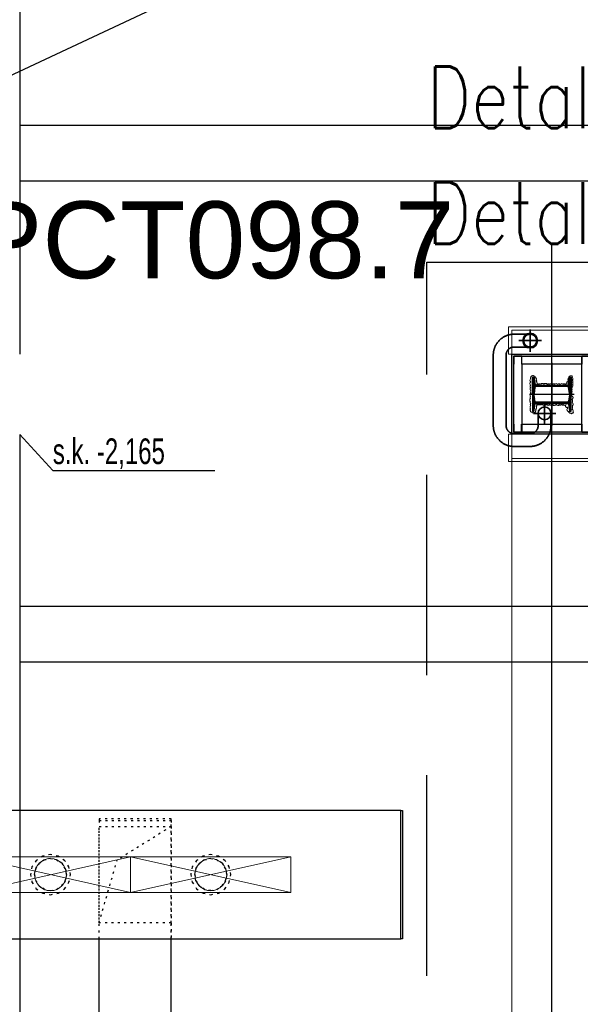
# Model space of a CAD drawing. Header units: centimetres. Extents: x -149939 to 48626, y -46000 to 152985.
# Tile 157 of 256: x -21760 to -18262, y 49195 to 55336. Entities that reach past the tile are written whole.
import ezdxf
from ezdxf import colors
from ezdxf.entities.mleader import LeaderData, LeaderLine
from ezdxf.math import Vec2, Vec3

# ---------------------------------------------------------------- set-up
doc = ezdxf.new("R2010")
doc.units = ezdxf.units.CM
doc.header["$LTSCALE"] = 50
doc.header["$PDMODE"] = 35
doc.header["$PDSIZE"] = 0.1
for name, pattern in [('Balustrady$0$DASHED', [0.75, 0.5, -0.25]), ('CADVENT_HIDDEN', [0.8, 0.25, -0.55]), ('DASHDOT2', [12.7, 6.35, -3.175, 0, -3.175]), ('DIVIDE', [31.75, 12.7, -6.35, 0, -6.35, 0, -6.35]), ('HIDDEN', [9.525, 6.35, -3.175]), ('Kondygnacja  -0_5$0$HIDDEN', [9.525, 6.35, -3.175]), ('Kondygnacja  -0_5$0$HIDDEN2', [4.7625, 3.175, -1.5875]), ('Obudowy i okł. słupów$0$HIDDEN', [9.525, 6.35, -3.175]), ('Osie rzutów$0$DASHDOT2', [12.7, 6.35, -3.175, 0, -3.175]), ('Przekrój B-B$0$DASHDOT2', [12.7, 6.35, -3.175, 0, -3.175])]:
    doc.linetypes.add(name, pattern=pattern)
doc.layers.get('0').update_dxf_attribs({"color": 8})
doc.layers.get('DEFPOINTS').update_dxf_attribs({"color": 8})
for name, color, linetype in [('01-103-Went PP_poziom-0_5$0$L_Nawiew', 7, 'Continuous'), ('ARCH_INFO_OSIE', 8, 'Continuous'), ('ARCH_INFO_OSIE_IST', 8, 'Przekrój B-B$0$DASHDOT2'), ('bgde-nawiewDETAILS', 1, 'Continuous'), ('bgde-nawiewEXP', 7, 'Continuous'), ('bgde-nawiewHIDDEN', 250, 'Continuous'), ('D1$0$ARCH_INFO_OPISY', 8, 'Continuous'), ('Kondygnacja  -0_5$0$ARCH_KONSTR_POWYŻEJ RZUTU', 8, 'Kondygnacja  -0_5$0$HIDDEN'), ('Kondygnacja  -0_5$0$ARCH_KONSTR_POWYŻEJ RZUTU_IST', 8, 'Kondygnacja  -0_5$0$HIDDEN2'), ('Kondygnacja -1$0$ARCH_STAL_IST', 8, 'Continuous'), ('Obudowy i okł. słupów$0$ARCH_GK', 8, 'Continuous'), ('Obudowy i okł. słupów$0$ARCH_PROFILE', 8, 'Continuous'), ('Osie rzutów$0$ARCH_INFO_OSIE_IST', 8, 'Osie rzutów$0$DASHDOT2'), ('Osie rzutów$0$ARCH_INFO_OSIE_OPISY_IST', 8, 'Continuous')]:
    doc.layers.add(name, color=color, linetype=linetype)
for name, color, linetype, lineweight in [('bgde_nawiewnik', 11, 'Continuous', 5), ('INSTALACJE', 8, 'Continuous', 35), ('Kondygnacja  -0_5$0$ARCH_INFO_WYMIARY', 8, 'Continuous', 9), ('Obudowy i okł. słupów$0$ARCH_hatch', 8, 'Continuous', 13), ('Obudowy i okł. słupów$0$ARCH_WIDOK', 8, 'Continuous', 13), ('RFCU', 6, 'Continuous', 30)]:
    doc.layers.add(name, color=color, linetype=linetype, lineweight=lineweight)
doc.styles.add('Arial', font='ARIAL.TTF')
doc.styles.add('Kondygnacja  -0_5$0$BIKTS', font='bikromsw.shx', dxfattribs={"width": 0.8})
doc.styles.add('Kondygnacja  -0_5$0$Romans', font='Romans.shx', dxfattribs={"width": 0.7})
doc.styles.add('ROMANS-50-CM', font='romans.shx', dxfattribs={"width": 0.8, "height": 10})
doc.dimstyles.new('Kondygnacja  -0_5$0$Wymiary 1-100', dxfattribs={"dimtxt": 12, "dimasz": 10, "dimexe": 5, "dimexo": 0, "dimgap": 4, "dimtad": 1, "dimrnd": 0.5, "dimzin": 12, "dimdsep": 46, "dimtxsty": 'Kondygnacja  -0_5$0$Romans', "dimblk": 'Kondygnacja  -0_5$0$_Oblique', "dimcen": 10, "dimdle": 10, "dimclrt": 55, "dimazin": 0, "dimtfac": 1, "dimtmove": 1, "dimatfit": 3, "dimfxl": 8, "dimfxlon": 1, "dimtolj": 1, "dimtzin": 0, "dimarcsym": 0})
pattern_1 = [(315, (-9168.25782, 10650.3877), (0.224506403, 0.224506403), [])]

# ---------------------------------------------------------------- blocks, each defined once
blk = doc.blocks.new('Osie rzutów')
at = {"layer": 'Osie rzutów$0$ARCH_INFO_OSIE_IST', "ltscale": 10}
blk.add_line((4436.04, 9800), (15156.54, 9800), dxfattribs=at)
blk = doc.blocks.new('Kondygnacja  -0_5$0$_Oblique')
at = {"color": 0, "linetype": 'ByBlock', "lineweight": -2}
blk.add_line((-0.5, -0.5), (0.5, 0.5), dxfattribs=at)
blk = doc.blocks.new('*D147')
at = {"layer": 'DEFPOINTS', "color": 0}
for p in [(5845, 52950), (6165.9, 52950), (-62690, 50660)]:
    blk.add_point(p, dxfattribs=at)
at = {"layer": 'Kondygnacja  -0_5$0$ARCH_INFO_WYMIARY', "color": 0, "lineweight": -2}
for p, q in [((6157.9, 52950), (6170.9, 52950)), ((6165.9, 50650), (6165.9, 52960)), ((6157.9, 50660), (6170.9, 50660))]:
    blk.add_line(p, q, dxfattribs=at)
at = {"layer": 'Kondygnacja  -0_5$0$ARCH_INFO_WYMIARY', "color": 0, "linetype": 'ByBlock', "lineweight": -2, "xscale": 10, "yscale": 10, "zscale": 10}
for p, rotation in [((6165.9, 52950), 90), ((6165.9, 50660), 270)]:
    blk.add_blockref('Kondygnacja  -0_5$0$_Oblique', p, dxfattribs=dict(at, rotation=rotation))
at = {"layer": 'Kondygnacja  -0_5$0$ARCH_INFO_WYMIARY', "color": 55, "insert": (6155.9, 51805), "char_height": 12, "attachment_point": 5, "rotation": 90, "style": 'Kondygnacja  -0_5$0$Romans'}
blk.add_mtext('\\A1;2290', dxfattribs=at)
blk = doc.blocks.new('Kondygnacja  -0_5$0$konstrukcja istniejąca -0.5')
at = {"layer": 'Kondygnacja  -0_5$0$ARCH_KONSTR_POWYŻEJ RZUTU_IST', "ltscale": 10}
for points in [[(9938, 10975), (9938, 9825)], [(9938, 9967.89), (10982, 9967.89)], [(10982, 9932.89), (9938, 9932.89)], [(9938, 9775), (9938, 8625)]]:
    blk.add_lwpolyline(points, dxfattribs=at)
at = {"layer": 'Kondygnacja  -0_5$0$ARCH_KONSTR_POWYŻEJ RZUTU_IST'}
blk.add_lwpolyline([(9938, 9775), (9958.69, 9752.53), (10059.84, 9752.53)], dxfattribs=at)
at = {"layer": 'Kondygnacja  -0_5$0$ARCH_KONSTR_POWYŻEJ RZUTU_IST', "ltscale": 10, "elevation": 0}
for points in [[(9938, 9667.89), (10982, 9667.89)], [(10982, 9632.89), (9938, 9632.89)]]:
    blk.add_lwpolyline(points, dxfattribs=at)
at = {"layer": 'Kondygnacja  -0_5$0$ARCH_KONSTR_POWYŻEJ RZUTU_IST', "style": 'Kondygnacja  -0_5$0$BIKTS', "width": 0.7}
blk.add_text('s.k. -2,165', height=16, dxfattribs=at).set_placement((9958.69, 9756.46))
blk = doc.blocks.new('pB słup')
at = {"layer": 'Kondygnacja -1$0$ARCH_STAL_IST'}
h = blk.add_hatch(dxfattribs=at)
h.set_pattern_fill('ANSI31', color=256, scale=0.1, angle=270, style=0)
h.set_pattern_definition(pattern_1)
edge = h.paths.add_edge_path()
edge.add_arc((24.9, 9.62), 0.87, 0, 82.02724)
edge.add_line((25.02, 10.48), (21.35, 11))
edge.add_arc((21.42, 11.51), 0.52, 180, 262.02724, ccw=False)
edge.add_line((20.9, 11.51), (20.9, 12))
edge.add_line((20.9, 12), (31.5, 12))
edge.add_line((31.5, 12), (31.5, 11.51))
edge.add_arc((30.98, 11.51), 0.52, 277.97276, 360, ccw=False)
edge.add_line((31.05, 11), (27.38, 10.48))
edge.add_arc((27.51, 9.62), 0.87, 97.97276, 180)
edge.add_line((26.64, 9.62), (26.64, -9.62))
edge.add_arc((27.51, -9.62), 0.87, 180, 262.02724)
edge.add_line((27.38, -10.48), (31.05, -11))
edge.add_arc((30.98, -11.51), 0.52, 360, 82.02724, ccw=False)
edge.add_line((31.5, -11.51), (31.5, -12))
edge.add_line((31.5, -12), (20.9, -12))
edge.add_line((20.9, -12), (20.9, -11.51))
edge.add_arc((21.42, -11.51), 0.52, 97.97276, 180, ccw=False)
edge.add_line((21.35, -11), (25.02, -10.48))
edge.add_arc((24.9, -9.62), 0.87, 277.97276, 0)
edge.add_line((25.76, -9.62), (25.76, 9.62))
h = blk.add_hatch(dxfattribs=at)
h.set_pattern_fill('ANSI31', color=256, scale=0.1, angle=270, style=0)
h.set_pattern_definition(pattern_1)
edge = h.paths.add_edge_path()
edge.add_arc((38.11, 9.62), 0.87, 97.97276, 180, ccw=False)
edge.add_line((37.98, 10.48), (41.65, 11))
edge.add_arc((41.58, 11.51), 0.52, 277.97276, 360)
edge.add_line((42.1, 11.51), (42.1, 12))
edge.add_line((42.1, 12), (31.5, 12))
edge.add_line((31.5, 12), (31.5, 11.51))
edge.add_arc((32.02, 11.51), 0.52, 180, 262.02724)
edge.add_line((31.95, 11), (35.62, 10.48))
edge.add_arc((35.5, 9.62), 0.87, 0, 82.02724, ccw=False)
edge.add_line((36.37, 9.62), (36.37, -9.62))
edge.add_arc((35.5, -9.62), 0.87, 277.97276, 360, ccw=False)
edge.add_line((35.62, -10.48), (31.95, -11))
edge.add_arc((32.02, -11.51), 0.52, 97.97276, 180)
edge.add_line((31.5, -11.51), (31.5, -12))
edge.add_line((31.5, -12), (42.1, -12))
edge.add_line((42.1, -12), (42.1, -11.51))
edge.add_arc((41.58, -11.51), 0.52, 0, 82.02724)
edge.add_line((41.65, -11), (37.98, -10.48))
edge.add_arc((38.11, -9.62), 0.87, 180, 262.02724, ccw=False)
edge.add_line((37.24, -9.62), (37.24, 9.62))
at = {"layer": 'Obudowy i okł. słupów$0$ARCH_hatch'}
h = blk.add_hatch(dxfattribs=at)
h.set_pattern_fill('AR-SAND', color=256, scale=0.01, style=0)
h.paths.add_polyline_path([(6.5, 25), (6.5, -25), (56.5, -25), (56.5, 25)])
h.paths.add_polyline_path([(55.25, 23.75), (55.25, -23.75), (7.75, -23.75), (7.75, 23.75)], flags=16)
at = {"layer": 'ARCH_INFO_OSIE', "linetype": 'DIVIDE', "ltscale": 0.1}
for points in [[(31.5, -14), (31.5, 14)], [(51.07, 0), (11.93, 0)], [(23.05, 0), (32.78, 0)]]:
    blk.add_lwpolyline(points, dxfattribs=at)
at = {"layer": 'Kondygnacja -1$0$ARCH_STAL_IST'}
for points in [[(25.76, 9.62, 0.37402), (25.02, 10.48), (21.35, 11, -0.37402), (20.9, 11.51), (20.9, 12), (31.5, 12), (31.5, 11.51, -0.37402), (31.05, 11), (27.38, 10.48, 0.37402), (26.64, 9.62), (26.64, -9.62, 0.37402), (27.38, -10.48), (31.05, -11, -0.37402), (31.5, -11.51), (31.5, -12), (20.9, -12), (20.9, -11.51, -0.37402), (21.35, -11), (25.02, -10.48, 0.37402), (25.76, -9.62)], [(37.24, 9.62, -0.37402), (37.98, 10.48), (41.65, 11, 0.37402), (42.1, 11.51), (42.1, 12), (31.5, 12), (31.5, 11.51, 0.37402), (31.95, 11), (35.62, 10.48, -0.37402), (36.37, 9.62), (36.37, -9.62, -0.37402), (35.62, -10.48), (31.95, -11, 0.37402), (31.5, -11.51), (31.5, -12), (42.1, -12), (42.1, -11.51, 0.37402), (41.65, -11), (37.98, -10.48, -0.37402), (37.24, -9.62)]]:
    blk.add_lwpolyline(points, format="xyb", close=True, dxfattribs=at)
at = {"layer": 'Obudowy i okł. słupów$0$ARCH_GK'}
for points in [[(6.5, -25), (56.5, -25), (56.5, 25), (6.5, 25)], [(7.75, -23.75), (55.25, -23.75), (55.25, 23.75), (7.75, 23.75)]]:
    blk.add_lwpolyline(points, close=True, dxfattribs=at)
at = {"layer": 'Obudowy i okł. słupów$0$ARCH_PROFILE'}
for points in [[(7.76, 22.16), (7.85, 22.25), (7.85, 22.75), (7.75, 22.85), (7.75, 23.75), (12.82, 23.75, -1), (12.82, 23.7), (7.8, 23.7), (7.8, 22.87), (7.9, 22.77), (7.9, 22.23), (7.8, 22.13), (7.8, 20.92), (7.9, 20.82), (7.9, 19.73), (7.8, 19.63), (7.8, 18.8), (12.82, 18.8, -1), (12.82, 18.75), (7.75, 18.75), (7.75, 19.65), (7.85, 19.75), (7.85, 20.8), (7.76, 20.89)], [(55.33, 22.16), (55.25, 22.25), (55.25, 22.75), (55.35, 22.85), (55.35, 23.75), (50.28, 23.75, 1), (50.28, 23.7), (55.3, 23.7), (55.3, 22.87), (55.2, 22.77), (55.2, 22.23), (55.3, 22.13), (55.3, 20.92), (55.2, 20.82), (55.2, 19.73), (55.3, 19.63), (55.3, 18.8), (50.28, 18.8, 1), (50.28, 18.75), (55.35, 18.75), (55.35, 19.65), (55.25, 19.75), (55.25, 20.8), (55.33, 20.89)], [(7.76, -22.16), (7.85, -22.25), (7.85, -22.75), (7.75, -22.85), (7.75, -23.75), (12.82, -23.75, 1), (12.82, -23.7), (7.8, -23.7), (7.8, -22.87), (7.9, -22.77), (7.9, -22.23), (7.8, -22.13), (7.8, -20.92), (7.9, -20.82), (7.9, -19.73), (7.8, -19.63), (7.8, -18.8), (12.82, -18.8, 1), (12.82, -18.75), (7.75, -18.75), (7.75, -19.65), (7.85, -19.75), (7.85, -20.8), (7.76, -20.89)], [(55.33, -22.16), (55.25, -22.25), (55.25, -22.75), (55.35, -22.85), (55.35, -23.75), (50.28, -23.75, -1), (50.28, -23.7), (55.3, -23.7), (55.3, -22.87), (55.2, -22.77), (55.2, -22.23), (55.3, -22.13), (55.3, -20.92), (55.2, -20.82), (55.2, -19.73), (55.3, -19.63), (55.3, -18.8), (50.28, -18.8, -1), (50.28, -18.75), (55.35, -18.75), (55.35, -19.65), (55.25, -19.75), (55.25, -20.8), (55.33, -20.89)]]:
    blk.add_lwpolyline(points, format="xyb", close=True, dxfattribs=at)
blk.add_lwpolyline([(50.25, -8.37), (50.25, -18.75), (12.85, -18.75), (12.85, 18.75), (50.25, 18.75), (50.25, -8.37)], dxfattribs=at)
at = {"layer": 'Obudowy i okł. słupów$0$ARCH_WIDOK'}
for points in [[(-10.5, -27), (6.5, -27), (6.5, 27), (-10.5, 27)], [(73.5, -27), (56.5, -27), (56.5, 27), (73.5, 27)]]:
    blk.add_lwpolyline(points, close=True, dxfattribs=at)
at = {"layer": 'Obudowy i okł. słupów$0$ARCH_WIDOK', "linetype": 'Obudowy i okł. słupów$0$HIDDEN'}
blk.add_lwpolyline([(71.5, -25), (71.5, 25), (-8.5, 25), (-8.5, -25)], close=True, dxfattribs=at)
at = {"layer": 'Obudowy i okł. słupów$0$ARCH_WIDOK'}
blk.add_lwpolyline([(37.73, -9.38, 0.520567), (37.73, -8.91, 0.520567), (37.73, -8.16, 0.520567), (37.73, -6.92, 0.520567), (37.73, -4.95, 0.520567), (37.73, -2.82, 0.520567), (37.73, -2.47, 0.520567), (37.73, -1.32, 0.520567), (37.73, -0.04, 0.520567), (37.73, 0.83, 0.520567), (37.73, 1.89, 0.520567), (37.73, 3.64, 0.520567), (37.73, 5.02, 0.520567), (37.73, 5.54, 0.520567), (37.73, 7.1, 0.520567), (37.73, 8.22, 0.520567), (37.73, 8.52, 0.520567), (37.73, 9.06, 0.520567), (38.39, 9.06, 0.520567), (38.39, 9.62, 0.520567), (39.17, 9.62, 0.520567), (39.17, 10.31, 0.520567), (40.18, 10.31, 0.520567), (41.11, 10.31, 0.391103), (41.8, 10.61, 0.097049), (42.38, 10.85, 0.466209), (42.81, 11.44, 0.695481), (42.74, 11.98, 0.486099), (42.81, 12.76, 0.35864), (41.85, 12.89, 0.520567), (40.68, 12.86, 0.520567), (39.91, 12.86, 0.520567), (38.8, 12.86, 0.520567), (37.52, 12.86, 0.520567), (36.51, 12.86, 0.520567), (36.51, 12.4, 0.520567), (35.25, 12.4, 0.520567), (34.27, 12.4, 0.520567), (33.73, 12.4, 0.520567), (32.86, 12.4, 0.520567), (32.11, 12.4, 0.520567), (31.32, 12.4, 0.520567), (30.58, 12.4, 0.630412), (28.2, 12.73, 0.291029), (26.08, 12.64, 0.793013), (24.54, 12.88, 0.148616), (22.09, 12.79, 0.285246), (20.52, 13.27, 1.165163), (19.83, 12.7, 1.326239), (19.84, 11.94, 0.520567), (19.84, 11, 0.520567), (20.91, 11, 0.520567), (20.91, 9.93, 0.520567), (22.7, 9.93, 0.520567), (23.52, 9.93, 0.520567), (23.52, 8.94, 0.520567), (24.97, 8.94, 0.520567), (24.98, 7.26, 0.520567), (25.02, 6.19, 0.520567), (24.89, 5.17, 0.520567), (24.87, 4.65, 0.520567), (25.04, 2.89, 0.520567), (24.98, 0.66, 0.520567), (25.04, -1.36, 0.520567), (25.04, -3.15, 0.520567), (25.06, -4.25, 0.520567), (25.21, -6.27, 0.520567), (25.14, -7.45, 0.520567), (25.1, -8.33, 0.520567), (25.06, -9.05, 0.520567), (24.91, -9.58, 0.520567), (23.82, -9.81, 0.520567), (22.6, -9.81, 0.520567), (21.78, -10.1, 0.520567), (20.85, -10.25, 0.520567), (20.32, -10.36, 0.520567), (20.22, -11.09, 0.520567), (20.24, -12.34, 0.520567), (21.21, -13.28, 0.520567), (21.99, -13.24, 0.520567), (22.91, -13.28, 0.520567), (24.22, -13.09, 0.520567), (25.44, -13.09, 0.520567), (26.76, -13.18, 0.520567), (28.83, -13.26, 0.520567), (30.05, -13.22, 0.520567), (31.5, -12.93, 0.520567), (32.47, -13.03, 0.520567), (33.96, -13.09, 0.520567), (35.72, -13.16, 0.520567), (37.01, -13.18, 0.520567), (39.18, -13.05, 0.520567), (41.18, -13.18, 0.520567), (42.5, -12.78, 0.520567), (42.97, -12.1, 0.520567), (42.84, -11.13, 0.520567), (42.29, -10.55, 0.520567), (41.6, -10, 0.520567), (40.36, -9.66, 0.520567), (39.39, -9.66, 0.520567)], format="xyb", close=True, dxfattribs=at)
blk = doc.blocks.new('schody połówka')
at = {"layer": 'ARCH_INFO_OSIE_IST', "ltscale": 2}
blk.add_line((0, -1811, -630), (0, 114.05, -630), dxfattribs=at)
at = {"layer": 'INSTALACJE', "linetype": 'HIDDEN', "ltscale": 0.5}
for p, q in [((-23.5, 37.46), (-13.5, 37.46)), ((-23.5, 29.46), (-13.5, 29.46)), ((-36.5, 24.46), (-36.5, -19.54)), ((-28.5, 24.46), (-28.5, -19.54)), ((-8.5, -11.94), (-8.5, -19.54)), ((-0.5, -11.94), (-0.5, -19.54)), ((-23.5, -24.54), (-13.5, -24.54)), ((-23.5, -32.54), (-13.5, -32.54))]:
    blk.add_line(p, q, dxfattribs=at)
at = {"layer": 'INSTALACJE', "linetype": 'DASHDOT2', "ltscale": 10}
for p, q in [((-13.5, 26.46, -490), (-13.5, 40.46, 490)), ((-6.5, 33.46, -490), (-20.5, 33.46, 490)), ((-4.5, -18.94, -490), (-4.5, -4.94, 490)), ((2.5, -11.94, -490), (-11.5, -11.94, 490))]:
    blk.add_line(p, q, dxfattribs=at)
at = {"layer": 'INSTALACJE'}
for centre, radius in [((-13.5, 33.46, 0.06), 4.6), ((-4.5, -11.94), 4)]:
    blk.add_circle(centre, radius, dxfattribs=at)
at = {"layer": 'INSTALACJE', "linetype": 'HIDDEN', "ltscale": 0.5}
blk.add_circle((-13.5, 33.46), 4, dxfattribs=at)
for centre, radius, start, end in [((-23.5, 24.46), 13, 90, 180), ((-23.5, 24.46), 5, 90, 180), ((-23.5, -19.54), 13, 180, 270), ((-23.5, -19.54), 5, 180, 270), ((-13.5, -19.54), 5, 270, 0), ((-13.5, -19.54), 13, 270, 0)]:
    blk.add_arc(centre, radius, start, end, dxfattribs=at)
at = {"layer": 'Obudowy i okł. słupów$0$ARCH_WIDOK', "linetype": 'Obudowy i okł. słupów$0$HIDDEN', "ltscale": 3}
blk.add_line((-25, -24.99, -630), (-25, -1775, -630), dxfattribs=at)
at = {"layer": 'D1$0$ARCH_INFO_OPISY', "xscale": -1, "rotation": 270}
blk.add_blockref('pB słup', (0, -31.49, -630), dxfattribs=at)
blk = doc.blocks.new('*D212')
at = {"layer": 'DEFPOINTS', "color": 0}
for p in [(-30586.3, 81900), (-30681.1, 12489.5), (9064, 12489.5)]:
    blk.add_point(p, dxfattribs=at)
at = {"layer": 'Kondygnacja  -0_5$0$ARCH_INFO_WYMIARY', "color": 0, "lineweight": -2}
for p, q in [((-30673.1, 81900), (-30686.1, 81900)), ((-30681.1, 81910), (-30681.1, 12479.5)), ((-30673.1, 12489.5), (-30686.1, 12489.5))]:
    blk.add_line(p, q, dxfattribs=at)
at = {"layer": 'Kondygnacja  -0_5$0$ARCH_INFO_WYMIARY', "color": 0, "linetype": 'ByBlock', "lineweight": -2, "xscale": 10, "yscale": 10, "zscale": 10}
for p, rotation in [((-30681.1, 81900), 90), ((-30681.1, 12489.5), 270)]:
    blk.add_blockref('Kondygnacja  -0_5$0$_Oblique', p, dxfattribs=dict(at, rotation=rotation))
at = {"layer": 'Kondygnacja  -0_5$0$ARCH_INFO_WYMIARY', "color": 55, "insert": (-30691.1, 47194.8), "char_height": 12, "attachment_point": 5, "rotation": 90, "style": 'Kondygnacja  -0_5$0$Romans'}
blk.add_mtext('\\A1;69410.5', dxfattribs=at)
blk = doc.blocks.new('A$C066D7839')
at = {"layer": 'bgde_nawiewnik', "color": 7}
for p, q in [((-50, -11.15), (-50, 11.15)), ((-50, 11.15), (50, 11.15)), ((-50, -11.15), (50, 11.15)), ((50, -11.15), (-50, 11.15)), ((50, 11.15), (50, -11.15)), ((50, -11.15), (-50, -11.15))]:
    blk.add_line(p, q, dxfattribs=at)
blk.add_circle((0, 0), 10, dxfattribs=at)

msp = doc.modelspace()

# ---------------------------------------------------------------- linework, layer by layer
at = {"linetype": 'Balustrady$0$DASHED', "ltscale": 50, "elevation": -6300}
msp.add_lwpolyline([(-19219.601, 53823.486), (-13875.468, 53823.486), (-13875.468, 34373.387), (-19219.601, 34373.387)], close=True, dxfattribs=at)
at = {"layer": 'bgde-nawiewDETAILS', "linetype": 'CADVENT_HIDDEN', "extrusion": (-1, 6.12323e-17, 0)}
for p in [(-20815.024, 50303.868), (-21265.024, 49703.868)]:
    msp.add_line(p, (-21152.524, 50093.868), dxfattribs=at)
at = {"layer": 'bgde-nawiewEXP', "linetype": 'Continuous'}
msp.add_lwpolyline([(-55706.071, 49603.941), (-19380.813, 49603.941), (-19380.813, 50403.941), (-19370.813, 50403.941), (-19370.813, 49603.941), (-19380.813, 49603.941), (-19380.813, 50403.941), (-55706.071, 50403.941)], close=True, dxfattribs=at)
for points in [[(-21265.024, 46530.891), (-21265.024, 46627.541), (-21265.024, 46627.541), (-20815.024, 46627.541), (-20815.024, 49603.941)], [(-21265.024, 46627.541), (-21265.024, 49603.941)]]:
    msp.add_lwpolyline(points, dxfattribs=at)
at = {"layer": 'bgde-nawiewHIDDEN', "linetype": 'CADVENT_HIDDEN'}
for points in [[(-21265.024, 50341.179), (-20815.024, 50341.179), (-20815.024, 50351.179), (-21265.024, 50351.179)], [(-21692.838, 50003.868), (-21683.323, 49956.032), (-21656.226, 49915.479), (-21615.674, 49888.383), (-21567.838, 49878.868), (-21520.003, 49888.383), (-21479.45, 49915.479), (-21452.353, 49956.032), (-21442.838, 50003.868), (-21452.353, 50051.703), (-21479.45, 50092.256), (-21520.003, 50119.352), (-21567.838, 50128.868), (-21615.674, 50119.352), (-21656.226, 50092.256), (-21683.323, 50051.703)], [(-21692.838, 50003.868), (-21683.323, 49956.032), (-21656.226, 49915.479), (-21615.674, 49888.383), (-21567.838, 49878.868), (-21520.003, 49888.383), (-21479.45, 49915.479), (-21452.353, 49956.032), (-21442.838, 50003.868), (-21452.353, 50051.703), (-21479.45, 50092.256), (-21520.003, 50119.352), (-21567.838, 50128.868), (-21615.674, 50119.352), (-21656.226, 50092.256), (-21683.323, 50051.703)], [(-20692.838, 50003.868), (-20683.323, 49956.032), (-20656.226, 49915.479), (-20615.674, 49888.383), (-20567.838, 49878.868), (-20520.003, 49888.383), (-20479.45, 49915.479), (-20452.353, 49956.032), (-20442.838, 50003.868), (-20452.353, 50051.703), (-20479.45, 50092.256), (-20520.003, 50119.352), (-20567.838, 50128.868), (-20615.674, 50119.352), (-20656.226, 50092.256), (-20683.323, 50051.703)], [(-20692.838, 50003.868), (-20683.323, 49956.032), (-20656.226, 49915.479), (-20615.674, 49888.383), (-20567.838, 49878.868), (-20520.003, 49888.383), (-20479.45, 49915.479), (-20452.353, 49956.032), (-20442.838, 50003.868), (-20452.353, 50051.703), (-20479.45, 50092.256), (-20520.003, 50119.352), (-20567.838, 50128.868), (-20615.674, 50119.352), (-20656.226, 50092.256), (-20683.323, 50051.703)], [(-21667.838, 50003.868), (-21660.226, 49965.599), (-21638.549, 49933.157), (-21606.106, 49911.48), (-21567.838, 49903.868), (-21529.57, 49911.48), (-21497.127, 49933.157), (-21475.45, 49965.599), (-21467.838, 50003.868), (-21475.45, 50042.136), (-21497.127, 50074.578), (-21529.57, 50096.255), (-21567.838, 50103.868), (-21606.106, 50096.255), (-21638.549, 50074.578), (-21660.226, 50042.136)], [(-20667.838, 50003.868), (-20660.226, 49965.599), (-20638.549, 49933.157), (-20606.106, 49911.48), (-20567.838, 49903.868), (-20529.57, 49911.48), (-20497.127, 49933.157), (-20475.45, 49965.599), (-20467.838, 50003.868), (-20475.45, 50042.136), (-20497.127, 50074.578), (-20529.57, 50096.255), (-20567.838, 50103.868), (-20606.106, 50096.255), (-20638.549, 50074.578), (-20660.226, 50042.136)]]:
    msp.add_lwpolyline(points, close=True, dxfattribs=at)
for points in [[(-21265.024, 50341.179), (-21265.024, 50303.868), (-21265.024, 50303.868), (-20815.024, 50303.868), (-20815.024, 49703.868), (-21265.024, 49703.868), (-21265.024, 50303.868)], [(-21265.024, 50341.179), (-20815.024, 50341.179), (-20815.024, 50303.868)], [(-21265.024, 49603.941), (-21265.024, 50303.868)], [(-20815.024, 50303.868), (-20815.024, 50341.179)], [(-20815.024, 49703.868), (-20815.024, 50303.868)], [(-20815.024, 50303.868), (-20815.024, 49703.868)], [(-21667.838, 50003.868), (-21660.226, 50042.136), (-21638.549, 50074.578), (-21606.106, 50096.255)], [(-21606.106, 50096.255), (-21638.549, 50074.578)], [(-21606.106, 50096.255), (-21567.838, 50103.868), (-21529.57, 50096.255)], [(-21529.57, 50096.255), (-21567.838, 50103.868)], [(-21529.57, 50096.255), (-21497.127, 50074.578), (-21475.45, 50042.136)], [(-21475.45, 50042.136), (-21497.127, 50074.578)], [(-20660.226, 50042.136), (-20638.549, 50074.578)], [(-20638.549, 50074.578), (-20660.226, 50042.136)], [(-20638.549, 50074.578), (-20606.106, 50096.255)], [(-20606.106, 50096.255), (-20638.549, 50074.578)], [(-20606.106, 50096.255), (-20567.838, 50103.868)], [(-20567.838, 50103.868), (-20606.106, 50096.255)], [(-20567.838, 50103.868), (-20529.57, 50096.255)], [(-20529.57, 50096.255), (-20567.838, 50103.868)], [(-20529.57, 50096.255), (-20497.127, 50074.578), (-20475.45, 50042.136), (-20467.838, 50003.868), (-20475.45, 49965.599), (-20497.127, 49933.157), (-20529.57, 49911.48)], [(-21667.838, 50003.868), (-21660.226, 49965.599), (-21638.549, 49933.157), (-21606.106, 49911.48)], [(-21475.45, 50042.136), (-21467.838, 50003.868), (-21475.45, 49965.599)], [(-21475.45, 49965.599), (-21467.838, 50003.868)], [(-20667.838, 50003.868), (-20660.226, 50042.136)], [(-20660.226, 50042.136), (-20667.838, 50003.868)], [(-20667.838, 50003.868), (-20660.226, 49965.599)], [(-20660.226, 49965.599), (-20667.838, 50003.868)], [(-21606.106, 49911.48), (-21638.549, 49933.157)], [(-21606.106, 49911.48), (-21567.838, 49903.868), (-21529.57, 49911.48), (-21497.127, 49933.157), (-21475.45, 49965.599)], [(-21475.45, 49965.599), (-21497.127, 49933.157)], [(-20660.226, 49965.599), (-20638.549, 49933.157)], [(-20638.549, 49933.157), (-20660.226, 49965.599)], [(-20638.549, 49933.157), (-20606.106, 49911.48)], [(-20606.106, 49911.48), (-20638.549, 49933.157)], [(-20606.106, 49911.48), (-20567.838, 49903.868)], [(-20567.838, 49903.868), (-20606.106, 49911.48)], [(-20567.838, 49903.868), (-20529.57, 49911.48)], [(-20815.024, 49603.941), (-20815.024, 49703.868)], [(-20815.024, 49703.868), (-20815.024, 49603.941)]]:
    msp.add_lwpolyline(points, dxfattribs=at)
at = {"layer": 'bgde-nawiewHIDDEN'}
for points in [[(-21567.838, 50003.868), (-21567.838, 50003.868)], [(-20567.838, 50003.868), (-20567.838, 50003.868)]]:
    msp.add_lwpolyline(points, dxfattribs=at)

# ---------------------------------------------------------------- block references
at = {"xscale": 10, "yscale": 10, "zscale": 10}
msp.add_blockref('schody połówka', (-18440, 53000.042), dxfattribs=at)
at = {"layer": '01-103-Went PP_poziom-0_5$0$L_Nawiew', "xscale": 10, "yscale": 10, "zscale": 10}
for p in [(-21567.836, 50003.868, 742.119), (-20567.836, 50003.868, 742.119)]:
    msp.add_blockref('A$C066D7839', p, dxfattribs=at)
at = {"layer": 'Kondygnacja  -0_5$0$ARCH_KONSTR_POWYŻEJ RZUTU', "xscale": 10, "yscale": 10, "zscale": 10}
msp.add_blockref('Kondygnacja  -0_5$0$konstrukcja istniejąca -0.5', (-121140, -45000), dxfattribs=at)
at = {"layer": 'Osie rzutów$0$ARCH_INFO_OSIE_OPISY_IST', "color": 30, "xscale": 10, "yscale": 10, "zscale": 10}
msp.add_blockref('Osie rzutów', (-121140, -45000), dxfattribs=at)

# ---------------------------------------------------------------- texts
at = {"linetype": 'Balustrady$0$DASHED', "ltscale": 50, "char_height": 384, "width": 9710.01179, "attachment_point": 1, "style": 'ROMANS-50-CM'}
for s, insert in [('Detal W-AA-05-021', (-19219.601, 55044.046, -87900)), ('Detal W-AA-05-020', (-19219.601, 54321.957, -87900))]:
    msp.add_mtext(s, dxfattribs=dict(at, insert=insert))
at = {"layer": 'RFCU', "insert": (-22065.833, 54203.237), "char_height": 480, "width": 10742.22846, "attachment_point": 1, "style": 'Arial'}
msp.add_mtext('PCT098.7', dxfattribs=at)

# ---------------------------------------------------------------- dimensions: what is measured, and where the dimension line sits
at = {"layer": 'Kondygnacja  -0_5$0$ARCH_INFO_WYMIARY'}
for base, p1, p2, picture, middle in [((-30681.114, 12489.5), (-30586.301, 81900), (9064, 12489.5), '*D212', (-30691.114, 47194.75)), ((6165.858, 52950), (-62690, 50660), (5845, 52950), '*D147', (6155.858, 51805))]:
    dim = msp.add_linear_dim(base=base, p1=p1, p2=p2, angle=90, dimstyle='Kondygnacja  -0_5$0$Wymiary 1-100', dxfattribs=at)
    dim.commit()
    dim.dimension.update_dxf_attribs({"geometry": picture, "text_midpoint": middle})

# ---------------------------------------------------------------- leaders
at = {"layer": 'RFCU', "color": 94, "lineweight": 0}
ml = msp.add_multileader_mtext('Standard', dxfattribs=at)
ml.set_content('{\\fArial CE|b0|i0|c238|p34;\\C94;Odłączenie od szafki RFCU098.7 klimakonwektora 40\\Pz podłączeniem klimakonwektora 47}')
ml.set_leader_properties()
ml.build(insert=Vec2(0, 0))
ml.multileader.update_dxf_attribs({"text_right_attachment_type": 6, "dogleg_length": 0.36, "arrow_head_size": 320})
ctx = ml.context
ctx.base_point, ctx.char_height, ctx.arrow_head_size, ctx.plane_origin = Vec3(-34672.945, 53832.229, 742.119), 300, 320, Vec3(-30907.938, 51209.332, 742.119)
ctx.right_attachment, ctx.text_align_type = 6, 2
notes = []
notes.append((ctx, [(1, (1, 1, 0), (-24692.46, 53635.572, 742.119), (-1, 0), 0.36, [(0, [(-16510, 57480, 742.119)], 0, []), (1, [(-28530, 57500, 742.119)], 0, [])])]))
ctx.mtext.insert, ctx.mtext.alignment, ctx.mtext.flow_direction = Vec3(-24694.82, 54028.887, 742.119), 3, 5
for ctx, leaders in notes:
    for number, flags, end, landing, length, lines in leaders:
        leader = LeaderData()
        leader.index, (leader.has_last_leader_line, leader.has_dogleg_vector, leader.attachment_direction) = number, flags
        leader.last_leader_point, leader.dogleg_vector, leader.dogleg_length = Vec3(end), Vec3(landing), length
        for number, points, colour, breaks in lines:
            line = LeaderLine()
            line.index, line.vertices, line.color, line.breaks = number, Vec3.list(points), colors.encode_raw_color(colour), breaks
            leader.lines.append(line)
        ctx.leaders.append(leader)

doc.saveas('drawing.dxf')
